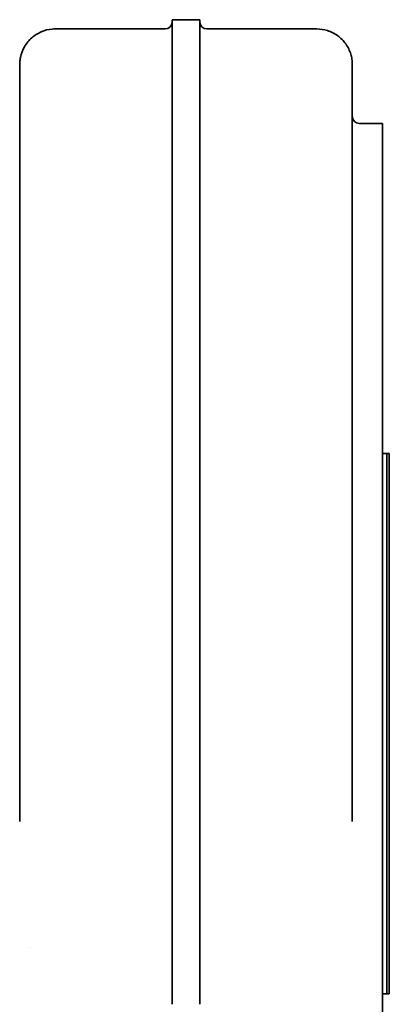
# Model space of a CAD drawing. Header units: millimetres. Extents: x 386 to 874, y 93 to 798.
# Tile 7 of 7: x 685 to 845, y 371 to 798. Entities that reach past the tile are written whole.
import ezdxf

# ---------------------------------------------------------------- set-up
doc = ezdxf.new("R2010")
doc.units = ezdxf.units.MM
doc.header["$LTSCALE"] = 3
doc.layers.add('Krawędzie widoczne(ISO)', color=7, linetype='Continuous', lineweight=35, true_color=0x262659)

msp = doc.modelspace()

# ---------------------------------------------------------------- linework, layer by layer
at = {"layer": 'Krawędzie widoczne(ISO)'}
for p, q in [((750.63, 797.97), (750.63, 796.99)), ((762.63, 797.97), (750.63, 797.97)), ((762.63, 797.97), (762.63, 796.99)), ((747.63, 793.97), (700.04, 793.97)), ((750.63, 796.99), (750.63, 698.26)), ((762.63, 796.99), (762.63, 698.26)), ((813.21, 793.97), (765.63, 793.97)), ((684.63, 778.59), (684.63, 778.05)), ((684.63, 778.05), (684.63, 688.67)), ((828.62, 778.59), (828.62, 778.05)), ((828.62, 778.05), (828.62, 688.67)), ((841.63, 753), (831.63, 753)), ((841.63, 753), (841.63, 298.4)), ((750.63, 698.26), (750.63, 492.66)), ((762.63, 698.26), (762.63, 492.66)), ((684.63, 688.67), (684.63, 493.61)), ((828.62, 688.67), (828.62, 493.61)), ((843.53, 610), (841.63, 610)), ((843.53, 376), (843.53, 610)), ((843.63, 609.9), (843.53, 610)), ((843.63, 376), (843.63, 610)), ((844.63, 610), (843.63, 610)), ((844.63, 376), (844.63, 610)), ((684.63, 450.61), (684.63, 493.61)), ((750.63, 492.66), (750.63, 377.38)), ((762.63, 492.66), (762.63, 377.38)), ((828.62, 450.61), (828.62, 493.61)), ((689.45, 396.1), (689.45, 396.1)), ((750.63, 377.38), (750.63, 371.5)), ((762.63, 377.38), (762.63, 371.5)), ((843.53, 376), (841.63, 376)), ((843.63, 376.1), (843.53, 376)), ((844.63, 376), (843.63, 376))]:
    msp.add_line(p, q, dxfattribs=at)
for centre, start, end in [((747.63, 796.97), 270, 0), ((765.63, 796.97), 180, 270), ((831.63, 756), 180, 270)]:
    msp.add_arc(centre, 3, start, end, dxfattribs=at)
for points, knots in [([(684.63, 778.59), (684.63, 778.59), (684.63, 778.59), (684.63, 778.59), (684.63, 778.59), (684.63, 778.6), (684.63, 778.6), (684.63, 778.6), (684.63, 778.6), (684.63, 778.6), (684.63, 778.6), (684.63, 778.6), (684.63, 778.6), (684.63, 778.6), (684.63, 778.6), (684.63, 778.61), (684.63, 778.61), (684.63, 778.62), (684.63, 778.63), (684.63, 778.66), (684.63, 778.69), (684.63, 778.79), (684.63, 778.86), (684.63, 779.17), (684.64, 779.39), (684.7, 780.3), (684.79, 780.98), (685.26, 783.27), (685.87, 784.85), (687.51, 787.71), (688.59, 789.02), (691.05, 791.18), (692.46, 792.08), (695.46, 793.37), (697.1, 793.77), (699.16, 793.95), (699.59, 793.97), (700.02, 793.97)], [0, 0, 0, 0, 0.0002, 0.0002, 0.000313, 0.000313, 0.00043, 0.00043, 0.000578, 0.000578, 0.0007, 0.0007, 0.000875, 0.000875, 0.001204, 0.001204, 0.002059, 0.002059, 0.004622, 0.004622, 0.012309, 0.012309, 0.035369, 0.035369, 0.104566, 0.104566, 0.312568, 0.312568, 0.81448, 0.81448, 1.317839, 1.317839, 1.815542, 1.815542, 2.324266, 2.324266, 2.459708, 2.459708, 2.459708, 2.459708]), ([(813.23, 793.97), (814.76, 793.96), (816.34, 793.73), (819.41, 792.77), (820.93, 792.01), (823.61, 790.06), (824.81, 788.86), (826.73, 786.16), (827.49, 784.63), (828.19, 782.32), (828.35, 781.6), (828.52, 780.49), (828.56, 780.11), (828.6, 779.55), (828.61, 779.36), (828.62, 779.07), (828.62, 778.98), (828.62, 778.83), (828.62, 778.79), (828.62, 778.71), (828.62, 778.69), (828.62, 778.65), (828.62, 778.64), (828.62, 778.63), (828.62, 778.62), (828.62, 778.61), (828.62, 778.61), (828.62, 778.6), (828.62, 778.6), (828.62, 778.6), (828.62, 778.6), (828.62, 778.6), (828.62, 778.6), (828.62, 778.6), (828.62, 778.6), (828.62, 778.6), (828.62, 778.6), (828.62, 778.59), (828.62, 778.59), (828.62, 778.59)], [0.001783, 0.001783, 0.001783, 0.001783, 0.484805, 0.484805, 0.993873, 0.993873, 1.498452, 1.498452, 2.004894, 2.004894, 2.230452, 2.230452, 2.34548, 2.34548, 2.403272, 2.403272, 2.432202, 2.432202, 2.446671, 2.446671, 2.453906, 2.453906, 2.457524, 2.457524, 2.459336, 2.459336, 2.460248, 2.460248, 2.460725, 2.460725, 2.460867, 2.460867, 2.460992, 2.460992, 2.461107, 2.461107, 2.461211, 2.461211, 2.461555, 2.461555, 2.461555, 2.461555])]:
    msp.add_open_spline(points, degree=3, knots=knots, dxfattribs=at)
for points in [[(700.04, 793.97), (700.04, 793.97), (700.04, 793.97), (700.04, 793.97)], [(813.21, 793.97), (813.21, 793.97), (813.21, 793.97), (813.21, 793.97)]]:
    msp.add_open_spline(points, degree=3, dxfattribs=at)

doc.saveas('drawing.dxf')
